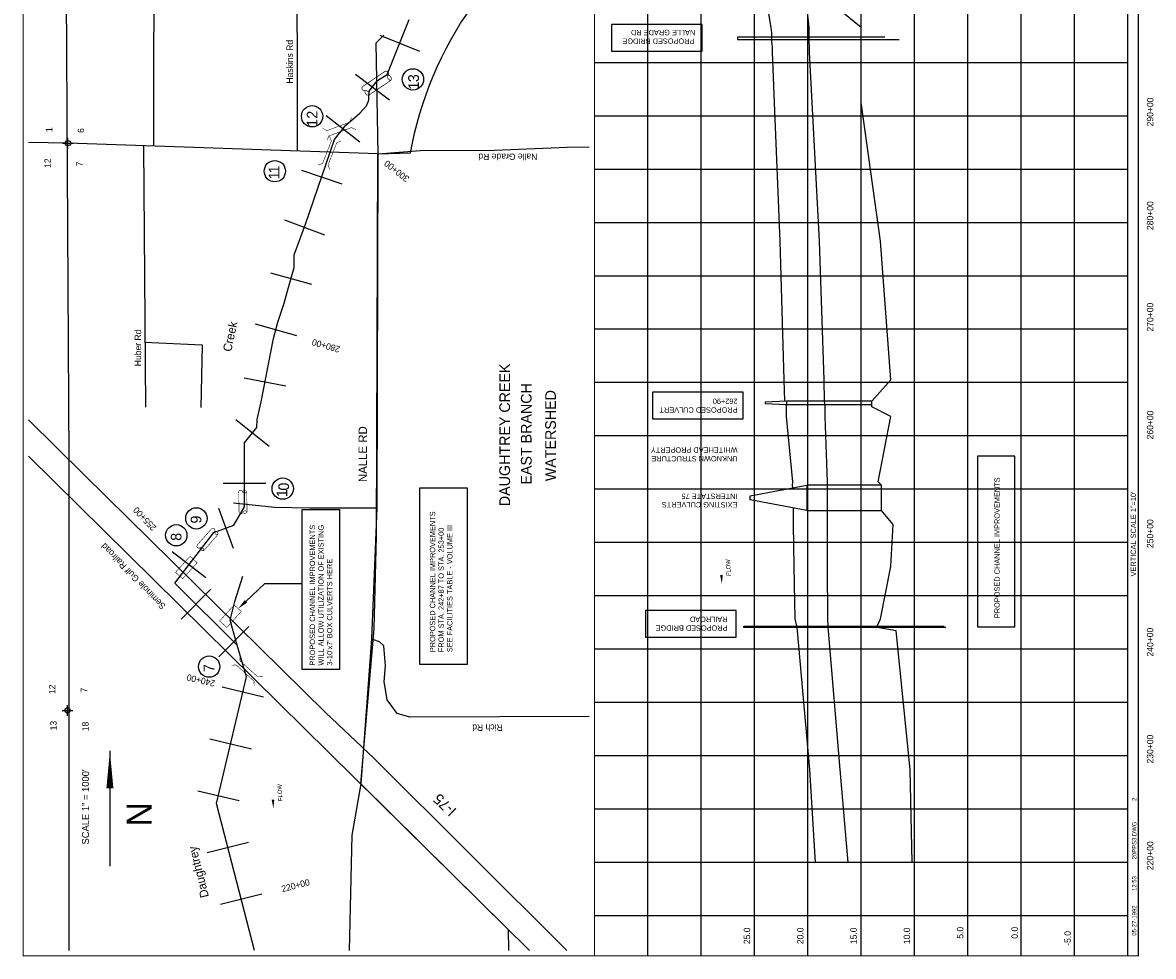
# Model space of a CAD drawing. Extents: x 218977 to 229711, y 873410 to 889420.
# Tile 1 of 2: x 218977 to 229583, y 873410 to 882166. Entities that reach past the tile are written whole.
import ezdxf
from ezdxf.enums import TextEntityAlignment as Align

# ---------------------------------------------------------------- set-up
doc = ezdxf.new("R2010")
doc.units = 0
doc.header["$LTSCALE"] = 800
doc.header["$PDMODE"] = 34
doc.header["$PDSIZE"] = 50
doc.linetypes.add('DASHED', pattern=[0])
doc.linetypes.add('STREAM', pattern=[0])
doc.layers.get('0').update_dxf_attribs({"linetype": 'CONTINUOUS'})
for name, color, linetype in [('BORDER', 1, 'CONTINUOUS'), ('GRID', 2, 'CONTINUOUS'), ('MAJROADS', 9, 'CONTINUOUS'), ('MINROADS', 7, 'CONTINUOUS'), ('PROPOSED', 7, 'CONTINUOUS'), ('RR', 13, 'CONTINUOUS'), ('SEC', 2, 'CONTINUOUS'), ('STATIONS', 7, 'CONTINUOUS'), ('STRUCTTEXT', 7, 'CONTINUOUS'), ('STRUCTURES', 1, 'CONTINUOUS'), ('TEXT', 7, 'CONTINUOUS'), ('TRUNKS', 5, 'STREAM'), ('WATER', 4, 'CONTINUOUS'), ('WSHEDS', 3, 'CONTINUOUS')]:
    doc.layers.add(name, color=color, linetype=linetype)

# ---------------------------------------------------------------- blocks, each defined once
blk = doc.blocks.new('BRIDGE')
at = {"layer": 'STRUCTURES', "color": 0, "const_width": 20}
for points in [[(-234, -534), (-101, -402), (-101, 496), (-234, 629)], [(244, -534), (112, -402), (112, 496), (244, 629)]]:
    blk.add_lwpolyline(points, dxfattribs=at)
blk = doc.blocks.new('RCP')
at = {"layer": 'STRUCTURES', "color": 0, "const_width": 20}
for points in [[(-354, 160, 0.802976), (-374, 25, 0.802976)], [(-374, 25, 0.489412), (-354, -140, 0.489412)], [(-354, -140, 0.606659), (-374, 25, 0.606659)], [(415, 25, 0.606659), (396, -140, 0.606659)], [(415, 25, 0.802976), (396, 160, 0.802976)], [(396, -140, 0.489412), (415, 25, 0.489412)]]:
    blk.add_lwpolyline(points, format="xyb", dxfattribs=at)
for points in [[(396, 160), (-354, 160)], [(-354, -140), (396, -140)]]:
    blk.add_lwpolyline(points, dxfattribs=at)
blk = doc.blocks.new('BOX')
at = {"layer": 'STRUCTURES', "color": 0, "const_width": 20}
blk.add_lwpolyline([(-377, -171), (433, -171), (433, 189), (-377, 189)], close=True, dxfattribs=at)
blk = doc.blocks.new('LOGON')
at = {"color": 0}
blk.add_attdef('DATE', text='', height=1, dxfattribs=at).set_placement((-1.87, 1.76), align=Align.RIGHT)
for tag, p in [('TIME', (1.56, 1.76)), ('DRAWING', (8.97, 1.76)), ('OPERATOR', (22.66, 1.76))]:
    blk.add_attdef(tag, p, '', height=1, dxfattribs=at)
blk = doc.blocks.new('FLARROW')
at = {"color": 0}
blk.add_lwpolyline([(-0.28, 0.019, 0, 0.05, 0), (-0.112, 0.019, 0, 0, -0.087559), (-0.012, 0.001, 0, 0, 0.245722), (0.075, 0.013, 0, 0, -0.309425), (0.212, 0.015, 0, 0, 0), (0.278, 0.013, 0, 0, 0)], format="xyseb", dxfattribs=at)
blk.add_text('FLOW', height=0.08, dxfattribs=at).set_placement((0.015, -0.157), align=Align.CENTER)

msp = doc.modelspace()

# ---------------------------------------------------------------- linework, layer by layer
at = {"layer": 'BORDER', "color": 0, "const_width": 10}
msp.add_lwpolyline([(229442, 873415), (229442, 889415), (218982, 889415), (218982, 873415)], close=True, dxfattribs=at)
for points in [[(224342, 873415), (224342, 889415)], [(229342, 873415), (229342, 889415)]]:
    msp.add_lwpolyline(points, dxfattribs=at)
at = {"layer": 'GRID', "color": 0}
for points in [[(224842, 873415), (224842, 889415)], [(225342, 873415), (225342, 889415)], [(225842, 873415), (225842, 889415)], [(226342, 873415), (226342, 889415)], [(226842, 873415), (226842, 889415)], [(227342, 873415), (227342, 889415)], [(227842, 873415), (227842, 889415)], [(228342, 873415), (228342, 889415)], [(228842, 873415), (228842, 889415)], [(229342, 881790), (224342, 881790)], [(229342, 881290), (224342, 881290)], [(229342, 880790), (224342, 880790)], [(229342, 880290), (224342, 880290)], [(229342, 879790), (224342, 879790)], [(229342, 879290), (224342, 879290)], [(229342, 878790), (224342, 878790)], [(229342, 878290), (224342, 878290)], [(229342, 877790), (224342, 877790)], [(229342, 877290), (224342, 877290)], [(229342, 876790), (224342, 876790)], [(229342, 876290), (224342, 876290)], [(229342, 875790), (224342, 875790)], [(229342, 875290), (224342, 875290)], [(229342, 874790), (224342, 874790)], [(229342, 874290), (224342, 874290)], [(229342, 873790), (224342, 873790)]]:
    msp.add_lwpolyline(points, dxfattribs=at)
at = {"layer": 'MAJROADS', "color": 0}
for points in [[(222366, 882048), (222290, 881973), (222308, 880937), (222299, 877614), (222251, 876389), (222148, 875028), (222065, 874548), (222041, 873465)], [(222308, 880937), (222710, 880967), (223406, 880970), (224084, 880999), (224292, 881001)], [(219032, 878440), (219554, 877927), (221817, 875698), (222274, 875267), (224082, 873465)], [(222299, 877614), (221675, 877614), (221339, 877620), (220955, 877661)]]:
    msp.add_lwpolyline(points, dxfattribs=at)
at = {"layer": 'MINROADS', "color": 0}
for points in [[(220209, 883150), (220206, 881008)], [(221548, 883187), (221551, 880962)], [(222308, 880937), (219402, 881036), (219032, 881043)], [(220111, 881012), (220130, 878561)], [(220121, 879169), (220660, 879146), (220650, 878558)], [(224292, 875659), (222610, 875652), (222490, 875688), (222398, 875816), (222369, 875988), (222381, 876135), (222366, 876323), (222325, 876359), (222271, 876379), (222262, 876380)]]:
    msp.add_lwpolyline(points, dxfattribs=at)
at = {"layer": 'PROPOSED', "color": 0}
for p, q in [((221071, 876739), (221249, 876906)), ((221249, 876906), (221600, 876906))]:
    msp.add_line(p, q, dxfattribs=at)
for points in [[(226126, 878616), (226125, 878616), (226119, 878816), (226081, 880116), (226029, 881416), (226011, 881890), (226010, 881940), (226005, 881988), (226004, 882052), (226004, 882070), (225998, 882120), (225974, 882266), (225967, 882286), (225960, 882294), (225959, 882314), (225891, 882774), (225891, 882794), (225881, 882826), (225877, 882846), (225805, 884144), (225750, 885544), (225694, 886944)], [(226336, 882266), (226350, 882120), (226352, 882070), (226351, 882052), (226352, 881988), (226353, 881940), (226354, 881890), (226378, 881416), (226448, 880116), (226493, 878816), (226496, 878616), (226497, 878596), (226501, 878564), (226501, 878474), (226522, 877859), (226522, 877829), (226523, 877590), (226523, 877460), (226524, 877067), (226525, 876577), (226529, 876507), (226530, 876493), (226534, 876463), (226643, 875164), (226717, 874290)], [(226142, 878616), (225942, 878606), (225942, 878594), (226142, 878584)], [(226200, 877804), (226198, 877829), (226200, 877859), (226143, 878474), (226143, 878564), (226138, 878585)], [(226332, 877590), (225802, 877690), (225802, 877729), (226332, 877829)], [(226415, 874290), (226362, 875164), (226245, 876463), (226241, 876493), (226239, 876507), (226224, 876577), (226214, 877067), (226209, 877460), (226209, 877590), (226208, 877614)]]:
    msp.add_lwpolyline(points, dxfattribs=at)
at = {"layer": 'PROPOSED', "color": 0, "linetype": 'DASHED'}
for points in [[(227322, 874290), (227302, 875164), (227172, 876463), (226992, 876493), (226992, 876507), (227022, 876577), (227122, 877067), (227142, 877460), (227032, 877590), (227032, 877829), (227002, 877859), (227122, 878474), (226942, 878564), (226942, 878596), (226942, 878616), (227122, 878816), (227022, 880116), (226842, 881416), (226842, 881890), (226842, 881940), (226842, 881988), (226842, 882052), (226842, 882070), (226842, 882120), (226662, 882266)], [(227064, 882031), (225682, 882031), (225682, 882009), (227200, 882009)], [(227636, 876493), (225742, 876493), (225742, 876507), (227620, 876507)]]:
    msp.add_lwpolyline(points, dxfattribs=at)
at = {"layer": 'PROPOSED', "color": 0}
for points in [[(224500, 881897), (225350, 881897), (225350, 882147), (224500, 882147)], [(224885, 878450), (225735, 878450), (225735, 878700), (224885, 878700)], [(226942, 878616), (226142, 878616), (226142, 878584), (226942, 878584)], [(227934, 876500), (228284, 876500), (228284, 878100), (227934, 878100)], [(227032, 877829), (226332, 877829), (226332, 877590), (227032, 877590)], [(222700, 876150), (223150, 876150), (223150, 877800), (222700, 877800)], [(221950, 876100), (221600, 876100), (221600, 877600), (221950, 877600)], [(224819, 876404), (225669, 876404), (225669, 876654), (224819, 876654)]]:
    msp.add_lwpolyline(points, close=True, dxfattribs=at)
msp.add_solid([(221083, 876727), (221060, 876751), (220999, 876671)], dxfattribs=at)
at = {"layer": 'RR', "color": 0}
msp.add_lwpolyline([(219032, 878101), (223731, 873465)], dxfattribs=at)
at = {"layer": 'SEC', "color": 0}
for p in [(219402, 881036), (219398, 875717)]:
    msp.add_point(p, dxfattribs=at)
at = {"layer": 'STATIONS', "color": 0}
for p, q in [((222329, 882047), (222700, 881898)), ((222100, 881684), (222418, 881442)), ((221825, 881295), (222140, 881047)), ((221593, 880783), (221972, 880654)), ((221433, 880316), (221808, 880176)), ((221302, 879820), (221688, 879714)), ((221160, 879343), (221545, 879233)), ((221055, 878836), (221447, 878761)), ((220978, 878445), (221290, 878195)), ((220858, 877847), (221258, 877847)), ((220815, 877614), (220952, 877238)), ((220380, 877206), (220697, 876962)), ((220463, 876571), (220744, 876855)), ((220818, 876219), (221100, 876504)), ((220849, 875937), (221238, 875845)), ((220734, 875450), (221124, 875358)), ((220620, 874963), (221009, 874871)), ((220709, 874383), (221096, 874482)), ((220833, 873899), (221221, 873998))]:
    msp.add_line(p, q, dxfattribs=at)
at = {"layer": 'STRUCTTEXT', "color": 0}
for centre in [(222638, 881634), (221693, 881288), (221343, 880773), (221417, 877796), (220607, 877517), (220419, 877359), (220727, 876128)]:
    msp.add_circle(centre, 100, dxfattribs=at)
at = {"layer": 'TEXT', "color": 0}
msp.add_line((219796, 875337), (219796, 874257), dxfattribs=at)
msp.add_lwpolyline([(219796, 875337, 0, 65.7, 0), (219796, 874985, 65.7, 65.7, 0)], format="xyseb", dxfattribs=at)
at = {"layer": 'TRUNKS', "color": 0}
for points in [[(221151, 873465), (220797, 874844), (221077, 876032), (220991, 876330), (220404, 876910), (220770, 877385), (220958, 877453), (221058, 877626), (221058, 878226), (221174, 878370), (221178, 878446), (221215, 878611), (221329, 879204), (221372, 879356), (221432, 879535), (221465, 879659), (221523, 879869), (221524, 879987), (221632, 880277), (221902, 881069), (222008, 881203), (222140, 881318), (222203, 881386), (222224, 881440), (222228, 881523), (222269, 881576), (222305, 881623), (222396, 881678), (222604, 882196)], [(220991, 876330), (220923, 876563), (220969, 876738), (221043, 876976)]]:
    msp.add_lwpolyline(points, dxfattribs=at)
at = {"layer": 'WSHEDS', "color": 0}
for points in [[(219364, 886246), (219410, 878064), (219410, 873465)], [(223537, 873465), (223534, 873660), (222148, 875028), (222177, 875359)], [(222177, 875355), (222175, 875357)]]:
    msp.add_lwpolyline(points, dxfattribs=at)
msp.add_lwpolyline([(222177, 875359), (222276, 876486), (222298, 877350), (222308, 880937), (222616, 880945, -0.224417), (224292, 883306)], format="xyb", dxfattribs=at)

# ---------------------------------------------------------------- block references
at = {"layer": 'MAJROADS', "color": 0, "xscale": 0.250125, "yscale": 0.250125, "zscale": 0.250125}
for name, p, rotation in [('BRIDGE', (221936, 881165), 290.1755798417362), ('BRIDGE', (221852, 880933), 338.7494944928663), ('RCP', (221046, 877666), 90.81497751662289), ('BOX', (220510, 877050), 47.59965285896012), ('BOX', (220924, 876593), 47.59965285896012), ('BRIDGE', (221074, 876096), 227.7702157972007)]:
    msp.add_blockref(name, p, dxfattribs=dict(at, rotation=rotation))
at = {"layer": 'STRUCTURES', "color": 0}
for p, xscale, yscale, zscale, rotation in [((222296, 881590), 0.3335, 0.3335, 0.3335, 33.94327679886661), ((220711, 877311), 0.2668, 0.2668, 0.2668, 48.55491146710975)]:
    msp.add_blockref('RCP', p, dxfattribs=dict(at, xscale=xscale, yscale=yscale, zscale=zscale, rotation=rotation))
at = {"layer": 'TEXT', "color": 0, "xscale": 40, "yscale": 40, "zscale": 40, "rotation": 90}
msp.add_blockref('LOGON', (229494, 873962), dxfattribs=at).add_auto_attribs({'DATE': '05-27-1992', 'TIME': '12:53', 'OPERATOR': '2', 'DRAWING': '20PPS3.DWG'})
at = {"layer": 'TRUNKS', "color": 0, "xscale": 500, "yscale": 500, "zscale": 500, "rotation": 93.00000000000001}
for p in [(225538, 877044), (221332, 874936)]:
    msp.add_blockref('FLARROW', p, dxfattribs=at)

# ---------------------------------------------------------------- texts
at = {"layer": 'MAJROADS', "color": 0}
for s, rotation, p in [('Nalle Grade Rd', 180, (223805, 880938)), ('Huber Rd', 90, (220089, 878944)), ('Rich Rd', 180, (223480, 875585))]:
    msp.add_text(s, height=60, rotation=rotation, dxfattribs=at).set_placement(p)
at = {"layer": 'PROPOSED', "color": 0}
for s, rotation, p in [('NALLE GRADE RD', 180, (225286, 882098)), ('PROPOSED BRIDGE', 180, (225278, 882017)), ('262+90', 180, (225683, 878640)), ('PROPOSED CULVERT', 180, (225683, 878559)), ('PROPOSED CHANNEL IMPROVEMENTS', 90, (228142, 876582)), ('PROPOSED CHANNEL IMPROVEMENTS', 90, (222847, 876263)), ('PROPOSED CHANNEL IMPROVEMENTS', 90, (221720, 876137)), ('WILL ALLOW UTILIZATION OF EXISTING', 90, (221801, 876137)), ('FROM STA. 242+87 TO STA. 253+00', 90, (222928, 876263)), ('SEE FACILITIES TABLE - VOLUME III', 90, (223009, 876263)), ("3-10'x7' BOX CULVERTS HERE", 90, (221882, 876137)), ('RAILROAD', 180, (225589, 876595)), ('PROPOSED BRIDGE', 180, (225589, 876514))]:
    msp.add_text(s, height=50, rotation=rotation, dxfattribs=at).set_placement(p)
msp.add_text("'Redrawall  ", height=0.18, rotation=360, dxfattribs=at).set_placement((221601, 876906), align=Align.MIDDLE_CENTER)
at = {"layer": 'RR', "color": 0}
msp.add_text('Seminole Gulf Railroad', height=60, rotation=134, dxfattribs=at).set_placement((220324, 876699))
at = {"layer": 'STATIONS', "color": 0}
for s, rotation, p in [('300+00', 141.7647, (222504, 880797)), ('280+00', 164.0681, (221831, 879164)), ('255+00', 133.7549, (220144, 877533)), ('240+00', 166.7372, (220656, 876027)), ('220+00', 14.4088, (221545, 874046))]:
    msp.add_text(s, height=60, rotation=rotation, dxfattribs=at).set_placement(p, align=Align.CENTER)
at = {"layer": 'STRUCTTEXT', "color": 0}
for s, p in [('3', (222694, 881608)), ('1', (222695, 881538)), ('2', (221743, 881265)), ('1', (221743, 881188)), ('1', (221386, 880752)), ('1', (221386, 880696)), ('0', (221476, 877778)), ('1', (221459, 877717)), ('9', (220654, 877469)), ('8', (220467, 877307)), ('7', (220775, 876076))]:
    msp.add_text(s, height=100, rotation=90, dxfattribs=at).set_placement(p)
at = {"layer": 'TEXT', "color": 0}
for s, height, rotation, p in [('Haskins Rd', 60, 90, (221512, 881594)), ('DAUGHTREY CREEK', 100, 90, (223549, 877632)), ('EAST BRANCH', 100, 90, (223751, 877834)), ('WATERSHED', 100, 90, (223979, 877866)), ('NALLE RD', 80, 90, (222208, 877858)), ('WHITEHEAD PROPERTY', 50, 180, (225683, 878183)), ('UNKNOWN STRUCTURE', 50, 180, (225683, 878102)), ('INTERSTATE 75', 50, 180, (225683, 877750)), ('EXISTING CULVERTS', 50, 180, (225683, 877670)), ('VERTICAL SCALE 1"=10\'', 50, 90, (229420, 876973)), ('I-75', 100, 136, (223054, 874786)), ('5.0', 60, 90, (227801, 873576)), ('0.0', 60, 90, (228312, 873576)), ('25.0', 60, 90, (225801, 873525)), ('20.0', 60, 90, (226301, 873525)), ('15.0', 60, 90, (226801, 873525)), ('10.0', 60, 90, (227301, 873525)), ('-5.0', 60, 90, (228809, 873510))]:
    msp.add_text(s, height=height, rotation=rotation, dxfattribs=at).set_placement(p)
for s, height, p in [('290+00', 60, (229582, 881328)), ('1', 60, (219255, 881162)), ('6', 60, (219554, 881154)), ('12', 60, (219242, 880848)), ('7', 60, (219541, 880840)), ('280+00', 60, (229582, 880356)), ('270+00', 60, (229582, 879404)), ('260+00', 60, (229582, 878393)), ('250+00', 60, (229582, 877374)), ('240+00', 60, (229582, 876357)), ('12', 60, (219284, 875914)), ('7', 60, (219583, 875906)), ('13', 60, (219296, 875574)), ('18', 60, (219596, 875566)), ('230+00', 60, (229582, 875354)), ('SCALE 1" = 1000\'', 65.73, (219600, 874812)), ('N', 235, (220188, 874742)), ('220+00', 60, (229582, 874354))]:
    msp.add_text(s, height=height, rotation=90, dxfattribs=at).set_placement(p, align=Align.CENTER)
at = {"layer": 'WATER', "color": 0}
for s, rotation, p in [('Creek', 77.8834, (220933, 879075)), ('Daughtrey', 104, (220725, 873971))]:
    msp.add_text(s, height=80, rotation=rotation, dxfattribs=at).set_placement(p)

doc.saveas('drawing.dxf')
